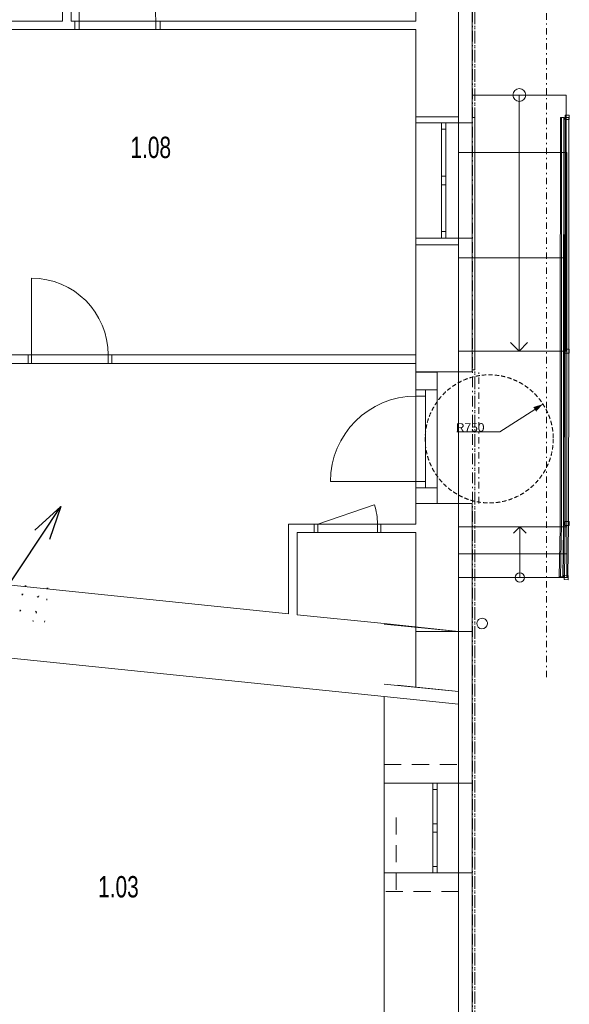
# Model space of a CAD drawing. Header units: millimetres. Extents: x 28262 to 240133, y -152087 to 56534.
# Tile 105 of 107: x 215977 to 222415, y 3562 to 15093. Entities that reach past the tile are written whole.
import ezdxf

# ---------------------------------------------------------------- set-up
doc = ezdxf.new("R2010")
doc.units = ezdxf.units.MM
doc.header["$MEASUREMENT"] = 0
for name, pattern in [('Tečkovaná L', [257.5, 15, -242.5]), ('Čerchovaná M', [225, 125, -42.5, 15, -42.5]), ('Čerchovaná S', [175, 75, -42.5, 15, -42.5]), ('Čárkovaná', [325, 200, -125]), ('čárkovaná 3', [75, 50, -25])]:
    doc.linetypes.add(name, pattern=pattern)
doc.layers.get('0').update_dxf_attribs({"lineweight": 9})
for name, color, linetype, lineweight in [('--písmo', 7, 'Continuous', 25), ('--VZT_POPIS', 7, 'Continuous', 25), ('2D prvky - obecné', 7, 'Continuous', 9), ('Konstrukce - nosné', 7, 'Continuous', 9), ('Nové_0', 7, 'Continuous', 9), ('Nové_2D prvky - obecné', 7, 'Continuous', 9), ('Nové_3D prvky fasada stavajici', 7, 'Continuous', 13), ('Nové_Konstrukce - nenosné', 7, 'Continuous', 13), ('Nové_Konstrukce - nosné', 7, 'Continuous', 9), ('Nové_Kóty - obecné', 7, 'Continuous', 13), ('Nové_Otvory – Dveře', 7, 'Continuous', 9), ('Nové_Otvory – Okna', 7, 'Continuous', 9), ('Nové_Situace - terén', 7, 'Continuous', 9), ('Nové_Výplně – Řezové', 7, 'Continuous', 9), ('Otvory – Dveře', 7, 'Continuous', 9), ('Značky - řezy', 7, 'Continuous', 9)]:
    doc.layers.add(name, color=color, linetype=linetype, lineweight=lineweight)
doc.styles.add('GENEROVANÝ_STYL_1', font='arial.ttf')
doc.styles.add('styl1', font='arial.ttf', dxfattribs={"width": 0.7, "height": 250})

msp = doc.modelspace()

# ---------------------------------------------------------------- hatches: boundary and pattern name
at = {"linetype": 'Continuous'}
msp.add_hatch(color=256, dxfattribs=at).paths.add_polyline_path([(221994, 10555), (222106, 10592), (222027, 10504)])
at = {"layer": 'Nové_Výplně – Řezové', "linetype": 'Continuous'}
msp.add_hatch(color=256, dxfattribs=at).paths.add_polyline_path([(220617, 9427), (221117, 9427), (221117, 9429), (220737, 9429), (220617, 9429)])

# ---------------------------------------------------------------- linework, layer by layer
at = {"layer": '--VZT_POPIS'}
for p, q in [((215754, 8328), (216460, 9392)), ((216460, 9392), (216156, 9116)), ((216460, 9392), (216325, 9004))]:
    msp.add_line(p, q, dxfattribs=at)
at = {"linetype": 'čárkovaná 3'}
msp.add_line((221117, 347), (221117, 17967), dxfattribs=at)
at = {"linetype": 'Continuous'}
msp.add_line((222106, 10592), (222011, 10530), dxfattribs=at)
at = {"layer": '2D prvky - obecné', "linetype": 'Continuous'}
for p, q in [((220247, 8015), (221117, 7928)), ((220617, 7977), (220617, 7276)), ((220247, 7313), (221117, 7226)), ((220397, 7299), (221117, 7224)), ((220397, 7298), (220397, 7299)), ((220247, 7165), (221117, 7076))]:
    msp.add_line(p, q, dxfattribs=at)
at = {"layer": 'Konstrukce - nosné', "linetype": 'Continuous'}
for p, q in [((216580, 15077), (216580, 15997)), ((216480, 15897), (216480, 15077)), ((220617, 15287), (220617, 15077)), ((221117, 13957), (221117, 15287)), ((216480, 15077), (215580, 15077)), ((216623, 15077), (216580, 15077)), ((216623, 14977), (216623, 15077)), ((220617, 15077), (217623, 15077)), ((215581, 14977), (216623, 14977)), ((217623, 14977), (220617, 14977)), ((220617, 14977), (220617, 13957)), ((220967, 13957), (220617, 13957)), ((221017, 13957), (220967, 13957)), ((221117, 13957), (221017, 13957)), ((220967, 12457), (220617, 12457)), ((220617, 12457), (220617, 10969)), ((221017, 12457), (220967, 12457)), ((221117, 12457), (221017, 12457)), ((221117, 10969), (221117, 12457)), ((216075, 11167), (215591, 11167)), ((216075, 11067), (216075, 11167)), ((217055, 11067), (217055, 11167)), ((220617, 11167), (217055, 11167)), ((215591, 11067), (216075, 11067)), ((217055, 11067), (220617, 11067)), ((220737, 10969), (220617, 10969)), ((220737, 10969), (221117, 10969)), ((220802, 9427), (220617, 9427)), ((220617, 9427), (220617, 9187)), ((220917, 9427), (220802, 9427)), ((221117, 9427), (220917, 9427)), ((221117, 7930), (221117, 9427)), ((219127, 9187), (219127, 9087)), ((219428, 9187), (219127, 9187)), ((219428, 9087), (219428, 9187)), ((220208, 9087), (220208, 9187)), ((220617, 9187), (220208, 9187)), ((219127, 9087), (219127, 8136)), ((219227, 9087), (219428, 9087)), ((219227, 8125), (219227, 9087)), ((220208, 9087), (220617, 9087)), ((220617, 9087), (220617, 7930)), ((219127, 8136), (215589, 8501)), ((220247, 8020), (219227, 8125)), ((221117, 7930), (220247, 8020)), ((221117, 7930), (220617, 7930)), ((221117, 6152), (221117, 7930)), ((214987, 7708), (220247, 7165)), ((220247, 7165), (220247, 6152)), ((220817, 6152), (220247, 6152)), ((220867, 6152), (220817, 6152)), ((221117, 6152), (220867, 6152))]:
    msp.add_line(p, q, dxfattribs=at)
at = {"layer": 'Konstrukce - nosné', "linetype": 'Tečkovaná L'}
for p, q in [((216310, 8435), (215913, 8476)), ((216269, 8038), (216310, 8435)), ((215981, 8168), (216002, 8367)), ((215981, 8168), (216201, 8346)), ((216002, 8367), (216201, 8346)), ((216002, 8367), (216180, 8147)), ((216201, 8346), (216180, 8147)), ((215871, 8079), (216269, 8038)), ((216180, 8147), (215981, 8168))]:
    msp.add_line(p, q, dxfattribs=at)
at = {"layer": 'Nové_0', "linetype": 'Continuous'}
for p, q in [((221279, 14211), (221277, 11211)), ((221279, 14211), (222379, 14211)), ((221829, 14211), (221827, 11211)), ((222379, 14211), (222377, 11211)), ((222415, 13974), (222365, 13974)), ((222365, 13974), (222365, 13924)), ((222415, 13924), (222415, 13974)), ((222310, 13949), (222308, 11211)), ((222350, 13949), (222310, 13949)), ((222325, 13949), (222323, 11211)), ((222355, 13949), (222325, 13949)), ((222348, 11211), (222350, 13949)), ((222353, 11211), (222355, 13949)), ((222365, 13924), (222415, 13924)), ((222370, 13949), (222368, 11211)), ((222410, 13949), (222370, 13949)), ((222408, 11211), (222410, 13949)), ((221727, 11311), (221827, 11211)), ((221827, 11211), (221927, 11311)), ((221277, 11211), (222377, 11211)), ((222308, 11211), (222307, 9203)), ((222308, 11211), (222308, 11211)), ((222308, 11211), (222328, 11211)), ((222328, 11211), (222308, 11211)), ((222308, 11211), (222308, 11211)), ((222323, 11211), (222322, 9193)), ((222353, 11211), (222323, 11211)), ((222323, 11211), (222353, 11211)), ((222347, 9203), (222348, 11211)), ((222348, 11211), (222348, 11211)), ((222348, 11211), (222348, 11211)), ((222352, 9193), (222353, 11211)), ((222413, 11236), (222363, 11236)), ((222363, 11236), (222363, 11186)), ((222363, 11186), (222413, 11186)), ((222368, 11211), (222367, 9193)), ((222407, 9193), (222408, 11211)), ((222413, 11186), (222413, 11236)), ((221836, 9154), (221761, 9079)), ((221836, 9154), (221836, 8561)), ((221836, 9154), (221911, 9079)), ((222307, 9144), (222298, 8569)), ((222307, 9203), (222307, 9194)), ((222307, 9194), (222307, 9174)), ((222307, 9174), (222307, 9154)), ((222307, 9154), (222307, 9144)), ((222322, 9193), (222313, 8562)), ((222338, 8568), (222347, 9143)), ((222343, 8561), (222352, 9193)), ((222347, 9193), (222347, 9203)), ((222347, 9173), (222347, 9193)), ((222347, 9193), (222347, 9193)), ((222347, 9153), (222347, 9173)), ((222347, 9143), (222347, 9153)), ((222367, 9193), (222358, 8561)), ((222363, 9218), (222362, 9168)), ((222362, 9168), (222412, 9168)), ((222413, 9218), (222363, 9218)), ((222398, 8560), (222407, 9193)), ((222412, 9168), (222413, 9218)), ((222298, 8569), (222338, 8568)), ((222313, 8562), (222343, 8561)), ((222403, 8585), (222353, 8586)), ((222353, 8586), (222353, 8536)), ((222353, 8536), (222403, 8535)), ((222358, 8561), (222398, 8560)), ((222403, 8535), (222403, 8585))]:
    msp.add_line(p, q, dxfattribs=at)
at = {"layer": 'Nové_0', "linetype": 'Čárkovaná'}
for p, q in [((220247, 4882), (220247, 6372)), ((220247, 6372), (221117, 6372)), ((221117, 6372), (221117, 4882)), ((220247, 5751), (220247, 4882)), ((220387, 5751), (220387, 4882)), ((221117, 4882), (220247, 4882))]:
    msp.add_line(p, q, dxfattribs=at)
at = {"layer": 'Nové_0', "linetype": 'čárkovaná 3'}
msp.add_circle((221477, 10184), 750, dxfattribs=at)
at = {"layer": 'Nové_0', "linetype": 'Continuous'}
msp.add_circle((221836, 8561), 53.5, dxfattribs=at)
for start, end in [(89.9646, 269.9646), (269.9646, 89.9646)]:
    msp.add_arc((221829, 14211), 75, start, end, dxfattribs=at)
at = {"layer": 'Nové_2D prvky - obecné', "linetype": 'Čerchovaná S'}
msp.add_line((221357, 9429), (221357, 10969), dxfattribs=at)
at = {"layer": 'Nové_3D prvky fasada stavajici', "linetype": 'Continuous'}
for start, end in [(356.294, 176.294), (176.294, 356.294)]:
    msp.add_arc((221394, 8021), 62.5, start, end, dxfattribs=at)
at = {"layer": 'Nové_Konstrukce - nenosné', "linetype": 'Continuous'}
for p, q in [((222387, 13537), (221117, 13537)), ((221117, 13537), (221117, 8561)), ((222387, 8561), (222387, 13537)), ((222387, 12303), (221117, 12303)), ((221117, 12303), (221117, 8836)), ((222387, 8836), (222387, 12303)), ((222387, 11210), (221117, 11210)), ((221117, 11210), (221117, 9154)), ((222387, 9154), (222387, 11210)), ((221117, 9154), (222387, 9154)), ((221117, 8836), (222387, 8836)), ((221117, 8561), (222387, 8561))]:
    msp.add_line(p, q, dxfattribs=at)
at = {"layer": 'Nové_Konstrukce - nosné', "linetype": 'Čerchovaná M'}
for p, q in [((221282, 18114), (221282, 191)), ((221308, 18114), (221308, 191)), ((221308, 18114), (221308, 191)), ((221308, 191), (221308, 18114))]:
    msp.add_line(p, q, dxfattribs=at)
at = {"layer": 'Nové_Konstrukce - nosné', "linetype": 'Continuous'}
for p, q in [((221117, 15356), (221117, 13886)), ((221277, 13886), (221277, 15356)), ((217623, 14977), (217623, 15077)), ((220617, 13957), (220617, 13886)), ((221117, 13886), (221117, 13957)), ((221117, 13886), (220617, 13886)), ((221127, 13886), (221117, 13886)), ((221127, 13886), (221277, 13886)), ((220617, 12536), (220617, 12457)), ((220617, 12536), (221117, 12536)), ((221117, 12457), (221117, 12536)), ((221127, 12536), (221117, 12536)), ((221117, 12536), (221117, 10969)), ((221127, 12536), (221277, 12536)), ((221277, 10969), (221277, 12536)), ((220867, 10967), (220617, 10967)), ((220617, 10967), (220617, 10760)), ((220867, 10760), (220867, 10967)), ((221077, 10969), (221277, 10969)), ((221077, 10969), (221117, 10969)), ((220617, 10760), (220732, 10760)), ((220732, 10760), (220867, 10760)), ((220617, 9610), (220732, 9610)), ((220617, 9610), (220617, 9427)), ((220732, 9610), (220867, 9610)), ((220867, 9427), (220867, 9610)), ((220617, 9429), (220617, 9427)), ((220617, 9429), (220737, 9429)), ((220617, 9427), (220867, 9427)), ((220737, 9429), (221117, 9429)), ((221077, 9429), (221277, 9429)), ((221077, 9429), (221117, 9429)), ((221117, 9427), (221117, 9429)), ((221117, 9429), (221117, 7930)), ((221277, 7930), (221277, 9429)), ((221117, 7930), (221117, 6152)), ((221277, 7930), (221117, 7930)), ((221277, 6152), (221277, 7930)), ((221127, 6152), (221117, 6152)), ((221127, 6152), (221277, 6152)), ((220247, 5102), (220247, 4147)), ((220247, 5102), (221117, 5102)), ((221117, 4147), (221117, 5102)), ((221127, 5102), (221117, 5102)), ((221117, 5102), (221117, 3223)), ((221127, 5102), (221277, 5102)), ((221277, 3223), (221277, 5102)), ((220247, 4147), (220247, 3223)), ((221117, 3223), (221117, 4147))]:
    msp.add_line(p, q, dxfattribs=at)
at = {"layer": 'Nové_Kóty - obecné', "linetype": 'Continuous'}
for p, q in [((221603, 10266), (222011, 10530)), ((221098, 10266), (221603, 10266))]:
    msp.add_line(p, q, dxfattribs=at)
at = {"layer": 'Nové_Otvory – Dveře', "linetype": 'Continuous'}
for p, q in [((216673, 15077), (216673, 15977)), ((217623, 15077), (216623, 15077)), ((216623, 15077), (216673, 15077)), ((216623, 14977), (216623, 15077)), ((216623, 14977), (216623, 15077)), ((216623, 14977), (216623, 15077)), ((216673, 15077), (216673, 14977)), ((217573, 14977), (217573, 15077)), ((217573, 15077), (217623, 15077)), ((217623, 15077), (217623, 14977)), ((217623, 14977), (217623, 15077)), ((217623, 14977), (217623, 15077)), ((217623, 14977), (216623, 14977)), ((216673, 14977), (216623, 14977)), ((217623, 14977), (217573, 14977)), ((220737, 10969), (220617, 10969)), ((220737, 10969), (221117, 10969)), ((221077, 10969), (221117, 10969)), ((221077, 10969), (221277, 10969)), ((220617, 10760), (220617, 9610)), ((220617, 10685), (220617, 10760)), ((220617, 10760), (220732, 10760)), ((220617, 10760), (220732, 10760)), ((220617, 10760), (220732, 10760)), ((220732, 10760), (220732, 10685)), ((220732, 10760), (220867, 10760)), ((220867, 10760), (220867, 9610)), ((220617, 10685), (220617, 9685)), ((220732, 10685), (220617, 10685)), ((220732, 9685), (220732, 10685)), ((220617, 9685), (219617, 9685)), ((220617, 9610), (220617, 9685)), ((220617, 9685), (220732, 9685)), ((220732, 9610), (220617, 9610)), ((220617, 9610), (220732, 9610)), ((220617, 9610), (220732, 9610)), ((220732, 9685), (220732, 9610)), ((220732, 9610), (220867, 9610)), ((220737, 9429), (220617, 9429)), ((220737, 9429), (221117, 9429)), ((221077, 9429), (221117, 9429)), ((221077, 9429), (221277, 9429))]:
    msp.add_line(p, q, dxfattribs=at)
for centre, radius, start, end in [((216673, 15077), 900, 0, 90), ((220617, 9685), 1000, 90, 180)]:
    msp.add_arc(centre, radius, start, end, dxfattribs=at)
at = {"layer": 'Nové_Otvory – Okna', "linetype": 'Continuous'}
for p, q in [((220617, 12536), (220617, 13886)), ((220917, 13886), (220617, 13886)), ((220917, 13811), (220917, 13886)), ((220967, 13886), (220917, 13886)), ((220967, 13886), (220917, 13886)), ((220967, 13886), (220967, 13811)), ((221117, 13886), (220967, 13886)), ((221117, 12536), (221117, 13886)), ((221127, 13886), (221117, 13886)), ((221117, 12536), (221117, 13886)), ((221127, 13886), (221277, 13886)), ((221277, 12536), (221277, 13886)), ((220967, 13811), (220917, 13811)), ((220917, 13261), (220917, 13811)), ((220967, 13811), (220967, 13261)), ((220917, 13211), (220917, 13261)), ((220917, 13261), (220967, 13261)), ((220917, 13161), (220917, 13211)), ((220967, 13161), (220917, 13161)), ((220917, 12611), (220917, 13161)), ((220967, 13261), (220967, 13211)), ((220967, 13211), (220967, 13161)), ((220967, 13161), (220967, 12611)), ((220917, 12536), (220917, 12611)), ((220917, 12611), (220967, 12611)), ((220967, 12611), (220967, 12536)), ((220917, 12536), (220617, 12536)), ((220967, 12536), (220917, 12536)), ((220967, 12536), (220917, 12536)), ((221117, 12536), (220967, 12536)), ((221127, 12536), (221117, 12536)), ((221127, 12536), (221277, 12536)), ((220247, 6152), (220247, 5102)), ((220817, 6152), (220247, 6152)), ((220817, 6152), (220817, 6077)), ((220867, 6152), (220817, 6152)), ((220867, 6152), (220817, 6152)), ((220867, 6077), (220867, 6152)), ((221117, 6152), (220867, 6152)), ((221117, 6152), (221117, 5102)), ((221127, 6152), (221117, 6152)), ((221117, 6152), (221117, 5102)), ((221127, 6152), (221277, 6152)), ((221277, 6152), (221277, 5102)), ((220817, 6077), (220867, 6077)), ((220817, 6077), (220817, 5677)), ((220867, 5677), (220867, 6077)), ((220867, 5677), (220817, 5677)), ((220817, 5677), (220817, 5627)), ((220867, 5627), (220867, 5677)), ((220817, 5627), (220817, 5577)), ((220817, 5577), (220867, 5577)), ((220817, 5577), (220817, 5177)), ((220867, 5577), (220867, 5627)), ((220867, 5177), (220867, 5577)), ((220817, 5102), (220247, 5102)), ((220867, 5177), (220817, 5177)), ((220817, 5177), (220817, 5102)), ((220867, 5102), (220817, 5102)), ((220867, 5102), (220817, 5102)), ((220867, 5102), (220867, 5177)), ((221117, 5102), (220867, 5102)), ((221127, 5102), (221117, 5102)), ((221127, 5102), (221277, 5102))]:
    msp.add_line(p, q, dxfattribs=at)
at = {"layer": 'Nové_Situace - terén', "linetype": 'Continuous'}
for p, q in [((221279, 13949), (221307, 13949)), ((221279, 10994), (221279, 13949)), ((221307, 13949), (221307, 10994)), ((221307, 10994), (221279, 10994))]:
    msp.add_line(p, q, dxfattribs=at)
at = {"layer": 'Otvory – Dveře', "linetype": 'Continuous'}
for p, q in [((216115, 11167), (216115, 12067)), ((217055, 11167), (216075, 11167)), ((216075, 11167), (216115, 11167)), ((216075, 11067), (216075, 11167)), ((216075, 11067), (216075, 11167)), ((216075, 11067), (216075, 11167)), ((216115, 11167), (216115, 11067)), ((217015, 11067), (217015, 11167)), ((217015, 11167), (217055, 11167)), ((217055, 11167), (217055, 11067)), ((217055, 11067), (217055, 11167)), ((217055, 11067), (217055, 11167)), ((217055, 11067), (216075, 11067)), ((216115, 11067), (216075, 11067)), ((217055, 11067), (217015, 11067)), ((219468, 9187), (220131, 9410)), ((220208, 9187), (219428, 9187)), ((219428, 9187), (219468, 9187)), ((219428, 9087), (219428, 9187)), ((219428, 9087), (219428, 9187)), ((219428, 9087), (219428, 9187)), ((219468, 9187), (219468, 9087)), ((220168, 9087), (220168, 9187)), ((220168, 9187), (220208, 9187)), ((220208, 9187), (220208, 9087)), ((220208, 9087), (220208, 9187)), ((220208, 9087), (220208, 9187)), ((220208, 9087), (219428, 9087)), ((219468, 9087), (219428, 9087)), ((220208, 9087), (220168, 9087))]:
    msp.add_line(p, q, dxfattribs=at)
at = {"layer": 'Otvory – Dveře', "linetype": 'Continuous', "extrusion": (0, 0, -1)}
for centre, major_axis, start_param in [((216115, 11167), (636, 636), -0.785398), ((219468, 9187), (495, 495), 0.460834)]:
    msp.add_ellipse(centre, major_axis=major_axis, ratio=1, start_param=start_param, end_param=0.785398, dxfattribs=at)
at = {"layer": 'Značky - řezy', "linetype": 'Čerchovaná S'}
msp.add_line((222149, 7393), (222149, 15270), dxfattribs=at)

# ---------------------------------------------------------------- texts
at = {"layer": '--písmo', "style": 'styl1', "width": 0.7}
for s, p in [('1.08', (217275, 13473)), ('1.03', (216896, 4814))]:
    msp.add_text(s, height=250, dxfattribs=at).set_placement(p)
at = {"layer": 'Nové_Kóty - obecné', "style": 'GENEROVANÝ_STYL_1'}
msp.add_text('R750', height=100, dxfattribs=at).set_placement((221087, 10268))

doc.saveas('drawing.dxf')
